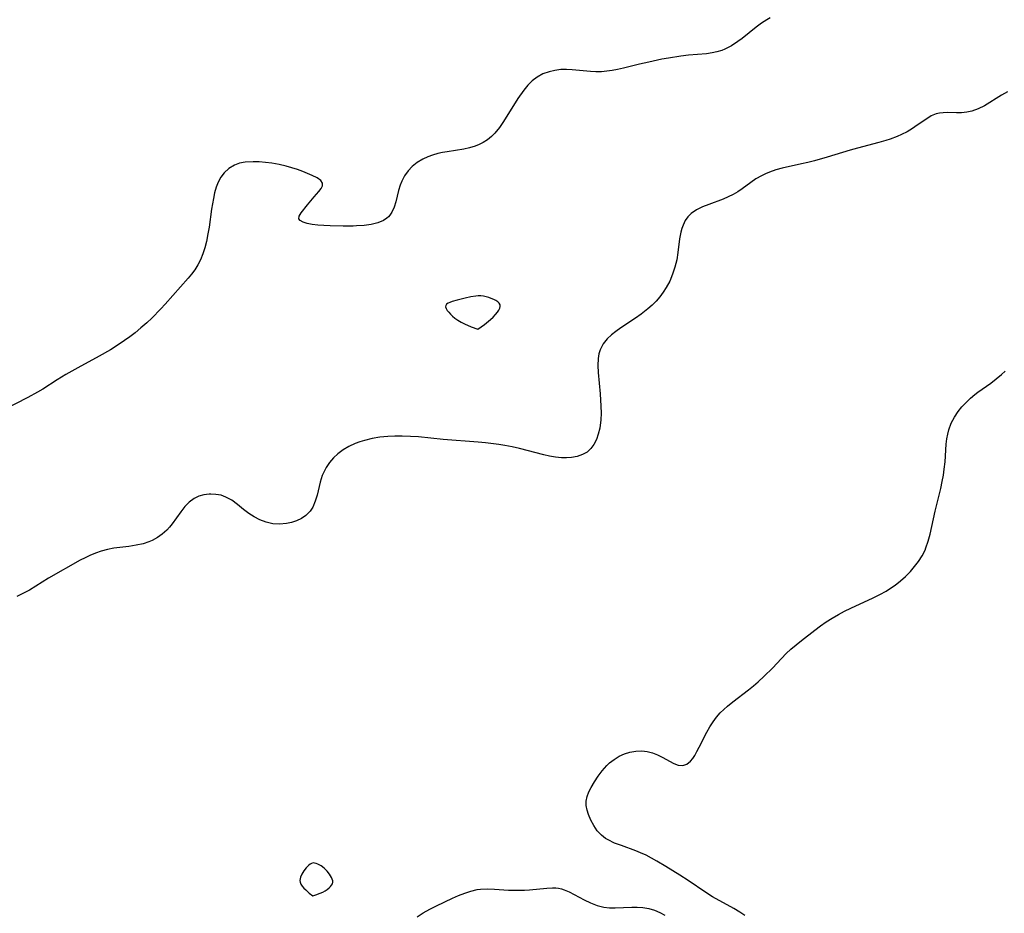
# Model space of a CAD drawing. Header units: inches. Extents: x 1073367 to 1082519, y 1569854 to 1574957.
# Tile 254 of 256: x 1078018 to 1078256, y 1573766 to 1573982. Entities that reach past the tile are written whole.
import ezdxf

# ---------------------------------------------------------------- set-up
doc = ezdxf.new("R2010")
doc.units = ezdxf.units.IN
doc.header["$MEASUREMENT"] = 0
doc.layers.add('CGG_CurvaNivelLidar_v1', color=7, linetype='Continuous', lineweight=30, true_color=0x008008)

msp = doc.modelspace()

# ---------------------------------------------------------------- linework, layer by layer
at = {"layer": 'CGG_CurvaNivelLidar_v1'}
for points in [[(1078199.2333, 1573982.8349, 70), (1078198.3772, 1573982.3281, 70), (1078197.0894, 1573981.47, 70), (1078195.8451, 1573980.5524, 70), (1078192.4023, 1573977.8393, 70), (1078191.367, 1573977.0663, 70), (1078189.85, 1573976.0575, 70), (1078188.2648, 1573975.2272, 70), (1078187.4702, 1573974.9145, 70), (1078186.3274, 1573974.577, 70), (1078185.1488, 1573974.3312, 70), (1078183.7554, 1573974.1303, 70), (1078179.4305, 1573973.7422, 70), (1078177.5917, 1573973.5427, 70), (1078174.6297, 1573973.0753, 70), (1078173.0212, 1573972.7697, 70), (1078169.812, 1573972.0962, 70), (1078167.6094, 1573971.5861, 70), (1078163.7152, 1573970.6101, 70), (1078162.2792, 1573970.2885, 70), (1078160.9723, 1573970.0429, 70), (1078159.666, 1573969.8603, 70), (1078158.3601, 1573969.7592, 70), (1078157.0218, 1573969.7531, 70), (1078155.6858, 1573969.8234, 70), (1078151.2828, 1573970.2354, 70), (1078149.9098, 1573970.2995, 70), (1078148.5584, 1573970.2664, 70), (1078147.1267, 1573970.0854, 70), (1078145.7383, 1573969.7651, 70), (1078144.2018, 1573969.2314, 70), (1078142.7811, 1573968.483, 70), (1078141.621, 1573967.5834, 70), (1078140.5632, 1573966.5101, 70), (1078139.581, 1573965.3104, 70), (1078138.131, 1573963.2494, 70), (1078134.6897, 1573957.723, 70), (1078133.7027, 1573956.2432, 70), (1078132.6126, 1573954.8924, 70), (1078131.7413, 1573954.0555, 70), (1078130.785, 1573953.3151, 70), (1078129.7554, 1573952.6707, 70), (1078128.8109, 1573952.1916, 70), (1078127.8241, 1573951.7887, 70), (1078126.4592, 1573951.3706, 70), (1078125.0483, 1573951.0567, 70), (1078121.0135, 1573950.4139, 70), (1078119.8858, 1573950.2054, 70), (1078118.7758, 1573949.9519, 70), (1078117.5321, 1573949.589, 70), (1078116.3339, 1573949.1494, 70), (1078115.1931, 1573948.6343, 70), (1078113.761, 1573947.7971, 70), (1078112.6069, 1573946.8575, 70), (1078111.6058, 1573945.7806, 70), (1078110.7581, 1573944.6066, 70), (1078110.0525, 1573943.3255, 70), (1078109.6505, 1573942.3241, 70), (1078109.2677, 1573941.0036, 70), (1078108.6201, 1573938.2895, 70), (1078108.2239, 1573936.9909, 70), (1078107.6874, 1573935.7995, 70), (1078107.2069, 1573935.0828, 70), (1078106.837, 1573934.67, 70), (1078106.4125, 1573934.2969, 70), (1078105.6627, 1573933.8082, 70), (1078104.2462, 1573933.2204, 70), (1078102.6495, 1573932.8347, 70), (1078100.9277, 1573932.5964, 70), (1078099.1257, 1573932.4646, 70), (1078098.2581, 1573932.4314, 70), (1078095.9163, 1573932.4067, 70), (1078092.7219, 1573932.4647, 70), (1078091.1858, 1573932.5404, 70), (1078089.7283, 1573932.658, 70), (1078088.3472, 1573932.8309, 70), (1078087.1708, 1573933.0592, 70), (1078086.1984, 1573933.3575, 70), (1078085.4956, 1573933.7324, 70), (1078085.1434, 1573934.196, 70), (1078085.2392, 1573934.8547, 70), (1078085.7351, 1573935.6436, 70), (1078087.2242, 1573937.5235, 70), (1078088.8545, 1573939.5043, 70), (1078089.9863, 1573940.7747, 70), (1078090.5147, 1573941.4891, 70), (1078090.8394, 1573942.1658, 70), (1078090.8801, 1573942.7884, 70), (1078090.4528, 1573943.4728, 70), (1078089.5915, 1573944.0869, 70), (1078088.4158, 1573944.6675, 70), (1078086.0942, 1573945.6157, 70), (1078084.8238, 1573946.0865, 70), (1078083.4908, 1573946.5348, 70), (1078082.1066, 1573946.938, 70), (1078080.3634, 1573947.3422, 70), (1078078.5862, 1573947.6516, 70), (1078077.0727, 1573947.841, 70), (1078075.569, 1573947.9569, 70), (1078074.0904, 1573947.987, 70), (1078072.2013, 1573947.8618, 70), (1078070.8262, 1573947.603, 70), (1078069.5473, 1573947.1647, 70), (1078068.2008, 1573946.3788, 70), (1078067.0522, 1573945.3232, 70), (1078066.2592, 1573944.2507, 70), (1078065.6173, 1573943.0392, 70), (1078065.1417, 1573941.7991, 70), (1078064.7666, 1573940.4838, 70), (1078064.4688, 1573939.1125, 70), (1078064.0457, 1573936.5341, 70), (1078063.4171, 1573932.1487, 70), (1078063.1576, 1573930.5484, 70), (1078062.7841, 1573928.6694, 70), (1078062.4028, 1573927.1568, 70), (1078061.9373, 1573925.6864, 70), (1078061.3652, 1573924.2721, 70), (1078060.7277, 1573923.0339, 70), (1078059.9871, 1573921.8581, 70), (1078059.2146, 1573920.8186, 70), (1078058.3837, 1573919.8137, 70), (1078052.8279, 1573913.537, 70), (1078051.7934, 1573912.4106, 70), (1078049.5612, 1573910.1381, 70), (1078048.3571, 1573909.0045, 70), (1078046.9547, 1573907.7709, 70), (1078045.5096, 1573906.5854, 70), (1078044.2685, 1573905.6294, 70), (1078043.0007, 1573904.7086, 70), (1078041.7057, 1573903.8256, 70), (1078039.6078, 1573902.5118, 70), (1078036.8173, 1573900.9145, 70), (1078031.6472, 1573898.1028, 70), (1078028.7908, 1573896.488, 70), (1078026.704, 1573895.2186, 70), (1078023.1656, 1573892.9753, 70), (1078021.9392, 1573892.2426, 70), (1078019.5422, 1573890.9229, 70), (1078013.7467, 1573887.996, 70)], [(1078256.6665, 1573964.8785, 70.5), (1078255.1763, 1573964.0647, 70.5), (1078251.055, 1573961.5364, 70.5), (1078249.5566, 1573960.7842, 70.5), (1078248.0222, 1573960.2349, 70.5), (1078246.7804, 1573959.9774, 70.5), (1078245.5295, 1573959.8514, 70.5), (1078244.2869, 1573959.8204, 70.5), (1078242.0968, 1573959.8653, 70.5), (1078241.0398, 1573959.8386, 70.5), (1078240.1779, 1573959.7411, 70.5), (1078239.3429, 1573959.5455, 70.5), (1078238.1939, 1573959.0633, 70.5), (1078237.0774, 1573958.3981, 70.5), (1078234.8002, 1573956.7966, 70.5), (1078233.6051, 1573956.0021, 70.5), (1078232.342, 1573955.2454, 70.5), (1078231.012, 1573954.5505, 70.5), (1078229.9403, 1573954.0699, 70.5), (1078228.2095, 1573953.4169, 70.5), (1078227.2119, 1573953.0946, 70.5), (1078225.5159, 1573952.6134, 70.5), (1078220.3003, 1573951.299, 70.5), (1078218.5897, 1573950.819, 70.5), (1078213.0195, 1573949.125, 70.5), (1078209.9016, 1573948.2264, 70.5), (1078208.3386, 1573947.8244, 70.5), (1078206.7477, 1573947.4585, 70.5), (1078202.139, 1573946.4626, 70.5), (1078200.549, 1573946.0277, 70.5), (1078199.012, 1573945.4928, 70.5), (1078198.0337, 1573945.0709, 70.5), (1078197.0854, 1573944.599, 70.5), (1078195.7559, 1573943.8366, 70.5), (1078194.4932, 1573943.0017, 70.5), (1078192.428, 1573941.4707, 70.5), (1078191.378, 1573940.7414, 70.5), (1078190.2424, 1573940.0662, 70.5), (1078189.0548, 1573939.4654, 70.5), (1078187.8302, 1573938.9322, 70.5), (1078184.365, 1573937.6668, 70.5), (1078182.8095, 1573937.0565, 70.5), (1078181.3461, 1573936.338, 70.5), (1078180.0602, 1573935.4392, 70.5), (1078179.3021, 1573934.6622, 70.5), (1078178.6676, 1573933.7701, 70.5), (1078178.1087, 1573932.6641, 70.5), (1078177.8034, 1573931.8246, 70.5), (1078177.5631, 1573930.9453, 70.5), (1078177.2693, 1573929.3467, 70.5), (1078176.8648, 1573925.989, 70.5), (1078176.5963, 1573924.2822, 70.5), (1078176.1509, 1573922.4531, 70.5), (1078175.5848, 1573920.7663, 70.5), (1078174.8831, 1573919.1224, 70.5), (1078174.0421, 1573917.5404, 70.5), (1078173.3101, 1573916.4002, 70.5), (1078172.4985, 1573915.3107, 70.5), (1078171.6114, 1573914.2765, 70.5), (1078170.6532, 1573913.3026, 70.5), (1078169.6338, 1573912.385, 70.5), (1078168.023, 1573911.1103, 70.5), (1078166.6488, 1573910.1361, 70.5), (1078163.057, 1573907.7639, 70.5), (1078161.884, 1573906.9473, 70.5), (1078160.7869, 1573906.0929, 70.5), (1078159.7984, 1573905.1756, 70.5), (1078158.7835, 1573903.9224, 70.5), (1078158.0421, 1573902.4898, 70.5), (1078157.7341, 1573901.4756, 70.5), (1078157.5521, 1573900.4103, 70.5), (1078157.4745, 1573898.7264, 70.5), (1078157.5624, 1573896.9737, 70.5), (1078158.0866, 1573891.8405, 70.5), (1078158.2631, 1573888.8822, 70.5), (1078158.2811, 1573887.188, 70.5), (1078158.2156, 1573885.5296, 70.5), (1078157.9829, 1573883.5681, 70.5), (1078157.6201, 1573882.0464, 70.5), (1078157.1491, 1573880.7648, 70.5), (1078156.544, 1573879.5991, 70.5), (1078155.7992, 1573878.5827, 70.5), (1078154.901, 1573877.7574, 70.5), (1078153.7776, 1573877.1296, 70.5), (1078152.5092, 1573876.7125, 70.5), (1078151.1368, 1573876.459, 70.5), (1078149.9381, 1573876.3518, 70.5), (1078148.7022, 1573876.351, 70.5), (1078147.2842, 1573876.4911, 70.5), (1078145.8391, 1573876.7504, 70.5), (1078144.4025, 1573877.0841, 70.5), (1078138.5708, 1573878.593, 70.5), (1078136.8058, 1573878.9792, 70.5), (1078135.0247, 1573879.313, 70.5), (1078133.5579, 1573879.5465, 70.5), (1078130.3228, 1573879.968, 70.5), (1078128.5566, 1573880.1519, 70.5), (1078120.0908, 1573880.799, 70.5), (1078114.1093, 1573881.3941, 70.5), (1078112.1399, 1573881.5341, 70.5), (1078110.1748, 1573881.6165, 70.5), (1078108.3394, 1573881.6204, 70.5), (1078106.7092, 1573881.5348, 70.5), (1078104.7881, 1573881.3261, 70.5), (1078102.8959, 1573881.0046, 70.5), (1078101.0473, 1573880.5623, 70.5), (1078099.8847, 1573880.2039, 70.5), (1078098.7548, 1573879.7824, 70.5), (1078097.2705, 1573879.0932, 70.5), (1078095.8766, 1573878.2765, 70.5), (1078094.5941, 1573877.3284, 70.5), (1078093.5235, 1573876.3257, 70.5), (1078092.5764, 1573875.2192, 70.5), (1078091.7623, 1573874.0234, 70.5), (1078091.0979, 1573872.7478, 70.5), (1078090.8117, 1573872.0406, 70.5), (1078090.3247, 1573870.4893, 70.5), (1078089.5561, 1573867.3471, 70.5), (1078089.1126, 1573865.8449, 70.5), (1078088.5143, 1573864.4426, 70.5), (1078087.8676, 1573863.4312, 70.5), (1078086.8572, 1573862.385, 70.5), (1078085.7872, 1573861.6566, 70.5), (1078084.5901, 1573861.0972, 70.5), (1078083.3995, 1573860.7162, 70.5), (1078082.1533, 1573860.462, 70.5), (1078080.5007, 1573860.3264, 70.5), (1078078.8305, 1573860.4241, 70.5), (1078077.2314, 1573860.7642, 70.5), (1078075.6845, 1573861.3372, 70.5), (1078074.3213, 1573862.0611, 70.5), (1078073.0265, 1573862.9204, 70.5), (1078071.7968, 1573863.8616, 70.5), (1078070.3177, 1573865.0732, 70.5), (1078068.9549, 1573866.0757, 70.5), (1078067.5212, 1573866.8686, 70.5), (1078066.3253, 1573867.2804, 70.5), (1078065.0884, 1573867.508, 70.5), (1078063.8362, 1573867.5652, 70.5), (1078063.4481, 1573867.5494, 70.5), (1078062.182, 1573867.3871, 70.5), (1078060.9622, 1573867.0482, 70.5), (1078059.8197, 1573866.5139, 70.5), (1078058.6334, 1573865.6455, 70.5), (1078057.5662, 1573864.5634, 70.5), (1078056.5667, 1573863.3072, 70.5), (1078054.4913, 1573860.4195, 70.5), (1078053.857, 1573859.6056, 70.5), (1078053.1752, 1573858.8417, 70.5), (1078052.114, 1573857.8946, 70.5), (1078050.9335, 1573857.0762, 70.5), (1078049.6586, 1573856.3826, 70.5), (1078048.8292, 1573856.0171, 70.5), (1078047.508, 1573855.5686, 70.5), (1078045.7967, 1573855.1885, 70.5), (1078044.0267, 1573854.9289, 70.5), (1078040.4113, 1573854.4765, 70.5), (1078038.8133, 1573854.1848, 70.5), (1078037.2909, 1573853.7835, 70.5), (1078035.9381, 1573853.3115, 70.5), (1078034.6088, 1573852.752, 70.5), (1078033.4161, 1573852.1813, 70.5), (1078032.2373, 1573851.567, 70.5), (1078024.544, 1573847.2215, 70.5), (1078021.5028, 1573845.2961, 70.5), (1078019.9677, 1573844.369, 70.5), (1078018.6651, 1573843.6702, 70.5), (1078016.8762, 1573842.829, 70.5)], [(1078193.1018, 1573765.6387, 71), (1078191.8923, 1573766.4356, 71), (1078190.4173, 1573767.3262, 71), (1078185.2237, 1573770.1829, 71), (1078183.6593, 1573771.1629, 71), (1078179.3613, 1573774.0738, 71), (1078177.32, 1573775.3967, 71), (1078173.9743, 1573777.5017, 71), (1078171.8129, 1573778.7905, 71), (1078170.5016, 1573779.5243, 71), (1078169.1786, 1573780.2092, 71), (1078167.8396, 1573780.829, 71), (1078166.6743, 1573781.3009, 71), (1078163.1893, 1573782.5333, 71), (1078161.5325, 1573783.1668, 71), (1078159.9986, 1573783.904, 71), (1078159.3762, 1573784.2821, 71), (1078158.8431, 1573784.665, 71), (1078158.3485, 1573785.0879, 71), (1078157.3771, 1573786.1402, 71), (1078156.5258, 1573787.3679, 71), (1078155.8198, 1573788.6795, 71), (1078155.2516, 1573790.0267, 71), (1078154.8968, 1573791.1324, 71), (1078154.6845, 1573792.2285, 71), (1078154.6683, 1573793.3116, 71), (1078154.8971, 1573794.4125, 71), (1078155.3265, 1573795.5113, 71), (1078155.8928, 1573796.6229, 71), (1078156.6757, 1573797.966, 71), (1078157.5591, 1573799.3099, 71), (1078158.5401, 1573800.6148, 71), (1078159.7156, 1573801.9299, 71), (1078160.3535, 1573802.5325, 71), (1078161.4709, 1573803.4064, 71), (1078162.6741, 1573804.1439, 71), (1078163.9432, 1573804.7336, 71), (1078165.2622, 1573805.1559, 71), (1078166.6863, 1573805.3969, 71), (1078168.1205, 1573805.4299, 71), (1078169.459, 1573805.2726, 71), (1078170.7556, 1573804.9473, 71), (1078171.9498, 1573804.4926, 71), (1078173.0792, 1573803.9468, 71), (1078175.8602, 1573802.4031, 71), (1078176.9727, 1573801.9817, 71), (1078178.0327, 1573801.8939, 71), (1078179.0214, 1573802.235, 71), (1078179.9156, 1573802.9541, 71), (1078180.4494, 1573803.6036, 71), (1078180.9502, 1573804.3606, 71), (1078181.4916, 1573805.3033, 71), (1078182.0266, 1573806.3231, 71), (1078183.9041, 1573810.015, 71), (1078184.6207, 1573811.2747, 71), (1078185.4096, 1573812.4999, 71), (1078186.2304, 1573813.5952, 71), (1078187.135, 1573814.6279, 71), (1078187.9995, 1573815.4792, 71), (1078188.9152, 1573816.2889, 71), (1078190.145, 1573817.2922, 71), (1078193.9234, 1573820.213, 71), (1078195.1409, 1573821.1933, 71), (1078196.336, 1573822.1994, 71), (1078197.7841, 1573823.5039, 71), (1078199.7247, 1573825.4692, 71), (1078201.9109, 1573827.8365, 71), (1078203.0383, 1573828.9856, 71), (1078204.2293, 1573830.0867, 71), (1078205.4698, 1573831.1422, 71), (1078206.7453, 1573832.1665, 71), (1078210.0022, 1573834.6576, 71), (1078211.3816, 1573835.6695, 71), (1078212.7849, 1573836.6485, 71), (1078214.2218, 1573837.5775, 71), (1078215.6948, 1573838.4404, 71), (1078217.2016, 1573839.2497, 71), (1078218.7324, 1573840.018, 71), (1078224.1135, 1573842.5102, 71), (1078225.7088, 1573843.2841, 71), (1078227.2567, 1573844.1183, 71), (1078228.1096, 1573844.6332, 71), (1078229.4682, 1573845.5643, 71), (1078230.7573, 1573846.5827, 71), (1078231.9772, 1573847.6762, 71), (1078233.1232, 1573848.8377, 71), (1078234.1645, 1573850.0374, 71), (1078235.1147, 1573851.2971, 71), (1078235.9572, 1573852.6181, 71), (1078236.6689, 1573854.0058, 71), (1078236.8978, 1573854.5469, 71), (1078237.4642, 1573856.1754, 71), (1078237.9215, 1573857.8622, 71), (1078239.1353, 1573863.4365, 71), (1078240.4592, 1573868.893, 71), (1078240.8403, 1573870.6569, 71), (1078241.1073, 1573872.1342, 71), (1078241.3209, 1573873.6152, 71), (1078241.5053, 1573875.3832, 71), (1078241.815, 1573879.688, 71), (1078241.9604, 1573880.9352, 71), (1078242.16, 1573882.0506, 71), (1078242.4397, 1573883.1403, 71), (1078243.0238, 1573884.705, 71), (1078243.7887, 1573886.1939, 71), (1078244.7141, 1573887.599, 71), (1078245.6105, 1573888.7139, 71), (1078246.5938, 1573889.7652, 71), (1078247.6472, 1573890.7558, 71), (1078248.7582, 1573891.6856, 71), (1078249.4281, 1573892.1989, 71), (1078252.5569, 1573894.4138, 71), (1078253.8957, 1573895.4463, 71), (1078255.1784, 1573896.5235, 71), (1078256.0842, 1573897.3407, 71)], [(1078113.7778, 1573765.3436, 71), (1078115.2105, 1573766.2787, 71), (1078116.8132, 1573767.1503, 71), (1078118.4589, 1573767.9523, 71), (1078122.3086, 1573769.7836, 71), (1078123.7986, 1573770.4444, 71), (1078125.2956, 1573771.04, 71), (1078126.8047, 1573771.5341, 71), (1078128.3315, 1573771.8838, 71), (1078129.1476, 1573771.9939, 71), (1078130.8024, 1573772.0695, 71), (1078132.478, 1573772.0151, 71), (1078135.8734, 1573771.7883, 71), (1078137.1584, 1573771.7404, 71), (1078138.4419, 1573771.7331, 71), (1078139.7313, 1573771.7703, 71), (1078141.0052, 1573771.8522, 71), (1078145.1944, 1573772.2747, 71), (1078146.5134, 1573772.3249, 71), (1078147.35, 1573772.2917, 71), (1078147.9518, 1573772.2206, 71), (1078148.6789, 1573772.0689, 71), (1078149.3867, 1573771.8475, 71), (1078150.5766, 1573771.3493, 71), (1078151.7652, 1573770.7477, 71), (1078154.1826, 1573769.4364, 71), (1078155.7176, 1573768.6914, 71), (1078157.3, 1573768.0761, 71), (1078158.9314, 1573767.661, 71), (1078160.2826, 1573767.5105, 71), (1078161.659, 1573767.4886, 71), (1078165.7052, 1573767.666, 71), (1078167.0513, 1573767.6589, 71), (1078168.3883, 1573767.5624, 71), (1078169.8172, 1573767.3221, 71), (1078171.2056, 1573766.9276, 71), (1078172.5336, 1573766.3657, 71), (1078173.6891, 1573765.6926, 71)]]:
    msp.add_polyline3d(points, dxfattribs=at)
for points in [[(1078128.5, 1573907.5192, 70.5), (1078130.0804, 1573908.6461, 70.5), (1078131.5227, 1573909.8178, 70.5), (1078132.1566, 1573910.4088, 70.5), (1078132.7298, 1573911.005, 70.5), (1078133.2101, 1573911.5784, 70.5), (1078133.5648, 1573912.1002, 70.5), (1078133.7719, 1573912.5517, 70.5), (1078133.8659, 1573912.9727, 70.5), (1078133.8277, 1573913.3638, 70.5), (1078133.6172, 1573913.7407, 70.5), (1078133.2669, 1573914.0808, 70.5), (1078132.8165, 1573914.39, 70.5), (1078132.2949, 1573914.6707, 70.5), (1078131.7225, 1573914.922, 70.5), (1078131.1135, 1573915.1397, 70.5), (1078130.4774, 1573915.3162, 70.5), (1078129.8437, 1573915.4388, 70.5), (1078129.1974, 1573915.5103, 70.5), (1078128.544, 1573915.5244, 70.5), (1078127.9462, 1573915.4833, 70.5), (1078126.7449, 1573915.2975, 70.5), (1078125.4011, 1573915.0185, 70.5), (1078123.4367, 1573914.5355, 70.5), (1078122.24, 1573914.1718, 70.5), (1078121.7122, 1573913.9697, 70.5), (1078121.2587, 1573913.747, 70.5), (1078120.9093, 1573913.4953, 70.5), (1078120.704, 1573913.2036, 70.5), (1078120.6788, 1573912.8489, 70.5), (1078120.8134, 1573912.4512, 70.5), (1078121.0676, 1573912.0232, 70.5), (1078121.4111, 1573911.5755, 70.5), (1078121.8221, 1573911.1172, 70.5), (1078122.3003, 1573910.6495, 70.5), (1078122.9144, 1573910.1462, 70.5), (1078123.6443, 1573909.6346, 70.5), (1078124.4552, 1573909.1488, 70.5), (1078125.2765, 1573908.7314, 70.5), (1078126.8604, 1573908.0666, 70.5)], [(1078088.5, 1573770.3994, 71), (1078089.2609, 1573770.6092, 71), (1078090.3465, 1573771.0179, 71), (1078090.9235, 1573771.2952, 71), (1078091.4906, 1573771.6133, 71), (1078092.0188, 1573771.9565, 71), (1078092.4791, 1573772.3085, 71), (1078092.842, 1573772.6523, 71), (1078093.0944, 1573772.9809, 71), (1078093.2727, 1573773.3194, 71), (1078093.3607, 1573773.6727, 71), (1078093.3413, 1573774.0456, 71), (1078093.2341, 1573774.4304, 71), (1078093.0628, 1573774.822, 71), (1078092.5902, 1573775.6078, 71), (1078091.9985, 1573776.3658, 71), (1078091.3078, 1573777.0475, 71), (1078090.545, 1573777.6253, 71), (1078089.7558, 1573778.0778, 71), (1078089.3625, 1573778.2361, 71), (1078088.9756, 1573778.3293, 71), (1078088.5996, 1573778.335, 71), (1078088.2426, 1573778.2367, 71), (1078087.8989, 1573778.0526, 71), (1078087.5667, 1573777.8045, 71), (1078086.9359, 1573777.1784, 71), (1078086.362, 1573776.4427, 71), (1078085.8978, 1573775.6655, 71), (1078085.5705, 1573774.8826, 71), (1078085.4642, 1573774.4911, 71), (1078085.41, 1573774.1057, 71), (1078085.441, 1573773.714, 71), (1078085.6291, 1573773.2409, 71), (1078085.9506, 1573772.7534, 71), (1078086.3632, 1573772.2689, 71), (1078086.8253, 1573771.8044, 71), (1078087.68, 1573771.0536, 71)]]:
    msp.add_polyline3d(points, close=True, dxfattribs=at)

doc.saveas('drawing.dxf')
